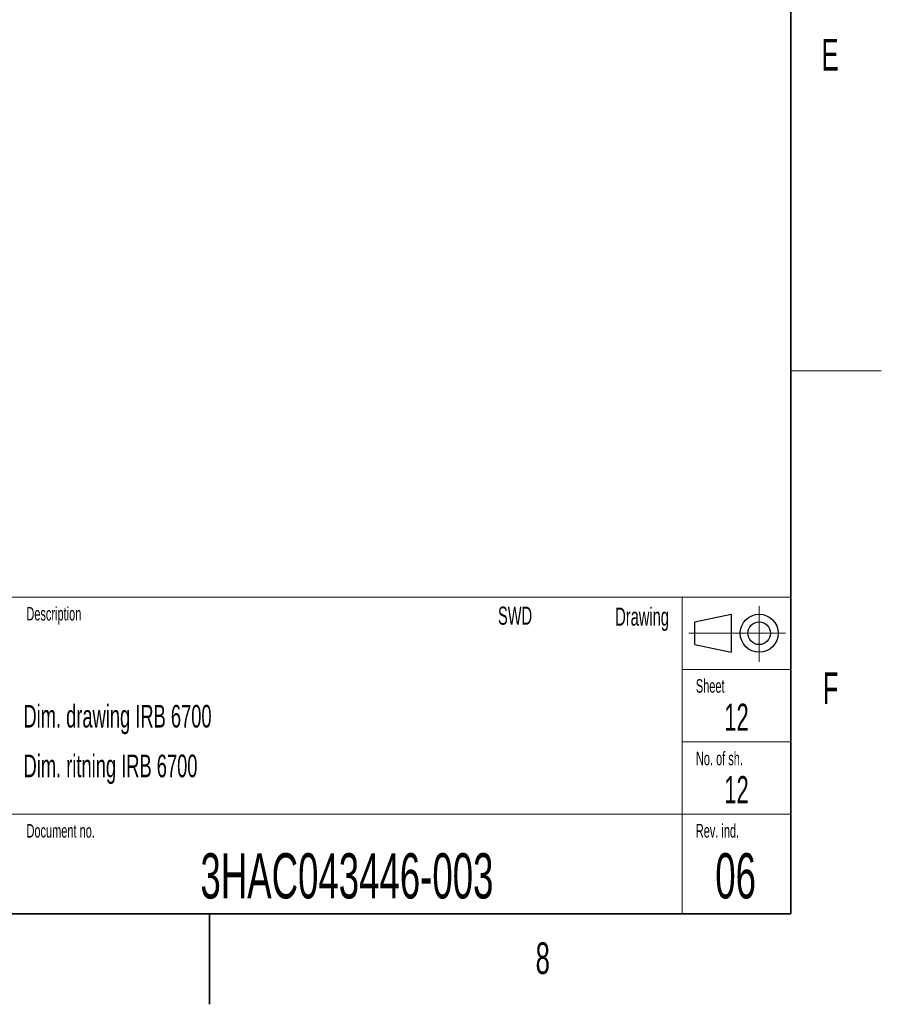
# Model space of a CAD drawing. Header units: millimetres. Extents: x 0 to 11920, y 0 to 8400.
# Tile 35 of 58: x 10015 to 11920, y 0 to 2176. Entities that reach past the tile are written whole.
import ezdxf

# ---------------------------------------------------------------- set-up
doc = ezdxf.new("R2010")
doc.units = ezdxf.units.MM
doc.header["$LTSCALE"] = 20
doc.linetypes.add('CENTERX2', pattern=[20.32, 12.7, -2.54, 2.54, -2.54])
doc.layers.add('SVART_TEXT', color=7, linetype='Continuous')
doc.styles.add('SLDTEXTSTYLE0', font='TXT', dxfattribs={"width": 0.605})
doc.dimstyles.new('SLDDIMSTYLE0', dxfattribs={"dimtxt": 70, "dimasz": 70, "dimexe": 0, "dimexo": 0.0625, "dimgap": 17.5, "dimtad": 1, "dimdec": 1, "dimrnd": 1e-09, "dimzin": 12, "dimdsep": 46, "dimtxsty": 'SLDTEXTSTYLE0', "dimsah": 1, "dimcen": 0.09, "dimadec": 0, "dimazin": 3, "dimtfac": 1, "dimtofl": 0, "dimtmove": 0, "dimatfit": 3, "dimfxl": 1, "dimfrac": 2, "dimtolj": 1, "dimtzin": 12, "dimarcsym": 0})

# ---------------------------------------------------------------- blocks, each defined once
blk = doc.blocks.new('_D')
at = {"color": 7, "linetype": 'Continuous', "lineweight": 0}
for p, q in [((9105.7, 3785.5), (9105.7, 3906.2)), ((9558.7, 2030.2), (9558.7, 3906.2)), ((9558.7, 3876.2), (9105.7, 3876.2)), ((9558.7, 3876.2), (10481.2, 3876.2))]:
    blk.add_line(p, q, dxfattribs=at)
at = {"color": 7, "linetype": 'Continuous', "lineweight": 18}
for points in [[(9105.7, 3876.2), (9175.7, 3866.2), (9175.7, 3886.2)], [(9558.7, 3876.2), (9488.7, 3886.2), (9488.7, 3866.2)]]:
    blk.add_solid(points, dxfattribs=at)
at = {"color": 7, "linetype": 'Continuous', "lineweight": 18, "char_height": 70, "attachment_point": 1, "style": 'SLDTEXTSTYLE0'}
for s, insert in [('453', (9583.3, 3966.4)), ('(2x M8 Through)', (9770, 3966.4))]:
    blk.add_mtext(s, dxfattribs=dict(at, insert=insert))

msp = doc.modelspace()

# ---------------------------------------------------------------- linework, layer by layer
at = {"color": 7, "linetype": 'Continuous', "lineweight": 35}
for p, q in [((11720, 8200), (11720, 200)), ((400, 200), (11720, 200)), ((10435, 200), (10435, 0))]:
    msp.add_line(p, q, dxfattribs=at)
at = {"color": 7, "linetype": 'Continuous', "lineweight": 18}
for p, q in [((11720, 1400), (11920, 1400)), ((8060, 900), (11720, 900)), ((11480, 900), (11480, 200)), ((11480, 740), (11720, 740)), ((11480, 580), (11720, 580)), ((8060, 420), (11720, 420))]:
    msp.add_line(p, q, dxfattribs=at)
at = {"color": 7, "linetype": 'CENTERX2', "lineweight": 18}
for p, q in [((11650, 880.03), (11650, 756.88)), ((11494.59, 820), (11707.92, 820))]:
    msp.add_line(p, q, dxfattribs=at)
at = {"color": 7, "linetype": 'Continuous', "lineweight": 25}
for p, q in [((11508, 845), (11588, 862)), ((11588, 862), (11588, 778)), ((11508, 795), (11508, 845)), ((11508, 795), (11588, 778))]:
    msp.add_line(p, q, dxfattribs=at)
for radius in [42, 25]:
    msp.add_circle((11650, 820), radius, dxfattribs=at)

# ---------------------------------------------------------------- texts
at = {"color": 7, "linetype": 'Continuous', "lineweight": 0, "style": 'SLDTEXTSTYLE0'}
for s, insert, char_height, attachment_point in [('E', (11788.08, 2133.33), 70, 1), ('Description', (10030.01, 878.22), 30, 1), ('SWD', (11148.08, 878.83), 40, 3), ('Drawing', (11450.5, 876.82), 40, 3), ('Sheet', (11509.98, 718.61), 30, 1), ('F', (11790.63, 733.43), 70, 1), ('Dim. drawing IRB 6700', (10023.46, 661.64), 50, 1), ('12', (11599.91, 664.38), 60, 2), ('Dim. ritning IRB 6700', (10023.72, 551.79), 50, 1), ('No. of sh.', (11510.17, 558.31), 30, 1), ('12', (11599.93, 504.36), 60, 2), ('Document no.', (10030.26, 398.35), 30, 1), ('Rev. ind.', (11509.85, 398.6), 30, 1), ('3HAC043446-003', (10738.65, 333.92), 100, 2), ('06', (11597.92, 334.01), 100, 2), ('8', (11155.79, 136.99), 70, 1)]:
    msp.add_mtext(s, dxfattribs=dict(at, insert=insert, char_height=char_height, attachment_point=attachment_point))
at = {"layer": 'SVART_TEXT', "insert": (8642.8, 1213.9), "char_height": 105.8333, "attachment_point": 1, "style": 'SLDTEXTSTYLE0'}
msp.add_mtext('IRB 6700-245/2.90Inv', dxfattribs=at)

# ---------------------------------------------------------------- dimensions: what is measured, and where the dimension line sits
at = {"color": 7, "linetype": 'Continuous', "lineweight": 18}
dim = msp.add_linear_dim(base=(9105.74, 3876.18), p1=(9558.74, 2026.15), p2=(9105.74, 3781.49), text='<> (2x M8 Through)', dimstyle='SLDDIMSTYLE0', dxfattribs=at)
dim.commit()
dim.dimension.update_dxf_attribs({"geometry": '_D', "text_midpoint": (10032.24, 3876.18), "dimtype": 160})

doc.saveas('drawing.dxf')
